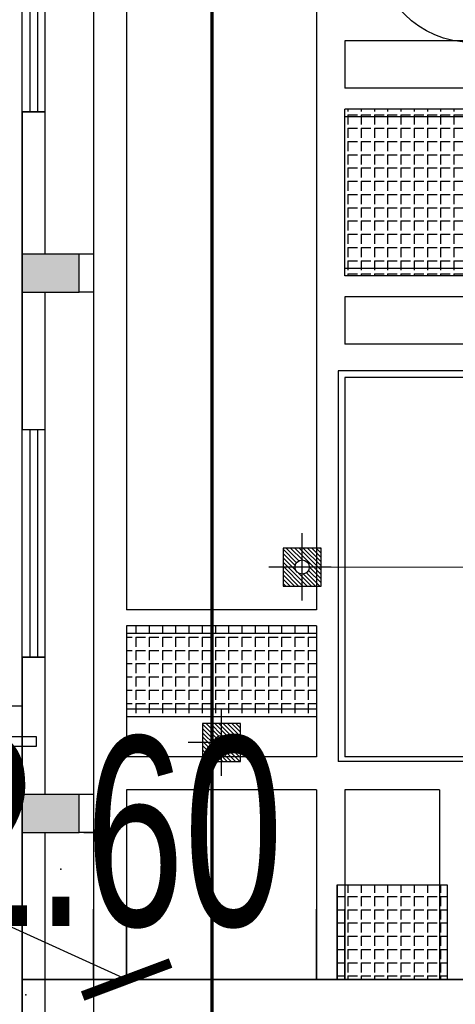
# Model space of a CAD drawing. Header units: millimetres. Extents: x 1371 to 38096, y 232 to 174236.
# Tile 46 of 84: x 19101.94 to 19106.53, y 87059.11 to 87069.5. Entities that reach past the tile are written whole.
import ezdxf
from ezdxf.enums import TextEntityAlignment as Align

# ---------------------------------------------------------------- set-up
doc = ezdxf.new("R2010")
doc.units = ezdxf.units.MM
doc.header["$LTSCALE"] = 10
for name, pattern in [('CENTER', [50.800000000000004, 31.75, -6.35, 6.35, -6.35]), ('CONTINOUS', [0]), ('DASHED', [0.75, 0.5, -0.25])]:
    doc.linetypes.add(name, pattern=pattern)
for name, color, linetype in [('00辅助-不打印', 241, 'Continuous'), ('0提标-单体内线', 31, 'Continuous'), ('0提标-单体编号-管线图', 2, 'Continuous'), ('0提标-坐标', 3, 'Continuous'), ('0提标-尺寸标注-平面 定位图', 3, 'Continuous'), ('0提标-管-雨水连管', 3, 'DASHED'), ('dx', 8, 'Continuous'), ('KZD', 1, 'Continuous'), ('LOCKUP', 7, 'Continuous'), ('LVTRY', 21, 'Continuous'), ('结-中线线', 5, 'CENTER'), ('结-细线', 7, 'Continuous')]:
    doc.layers.add(name, color=color, linetype=linetype)
doc.layers.add('02', color=1, linetype='CENTER', lineweight=5)
doc.styles.add('SMEDI', font='smsim1.shx', dxfattribs={"width": 0.75, "bigfont": 'smfs.shx'})
doc.styles.add('黑体', font='smsim.shx', dxfattribs={"width": 0.75, "bigfont": 'smfs.shx'})
doc.dimstyles.new('1-700', dxfattribs={"dimscale": 0.7, "dimtxt": 3, "dimasz": 1, "dimexe": 0.5, "dimexo": 0.5, "dimgap": 0, "dimtad": 1, "dimdsep": 46, "dimtxsty": 'SMEDI', "dimblk1": 'ARCHTICK', "dimblk2": 'ARCHTICK', "dimsah": 1, "dimcen": 0, "dimclrd": 7, "dimclre": 7, "dimclrt": 3, "dimazin": 0, "dimtfac": 1, "dimtix": 1, "dimtmove": 2, "dimatfit": 3, "dimldrblk": 'ARCHTICK', "dimfxl": 0, "dimtolj": 1, "dimtzin": 0, "dimarcsym": 0})
pattern_1 = [(2.197154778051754e-15, (-501.7121293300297, 20.98136594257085), (0, 0.1397), [0.1016, -0.0381]), (90, (-501.7121293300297, 20.98136594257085), (-0.1397, 8.554157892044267e-18), [0.1016, -0.0381])]

# ---------------------------------------------------------------- blocks, each defined once
blk = doc.blocks.new('*U325')
at = {"layer": 'dx', "ltscale": 0.3}
for p in [(19102.371406, 87060.540421, 32.6), (19102.371406, 87060.540421, 32.6), (19102.00361928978, 87059.213219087, 33.4)]:
    blk.add_point(p, dxfattribs=at)
at = {"layer": 'dx', "ltscale": 0.3, "style": '黑体', "width": 0.7}
blk.add_text('32.60', height=2, dxfattribs=at).set_placement((19102.37140599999, 87060.940421, 32.6), align=Align.MIDDLE)
blk = doc.blocks.new('A$C4B842C2A')
at = {"layer": '00辅助-不打印'}
blk.add_lwpolyline([(0.001027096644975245, 16250.00113034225), (52850.00102709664, 16250.00113034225), (52850.00102709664, 250.0018932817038), (0.001027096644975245, 250.0018932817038)], close=True, dxfattribs=at)
at = {"layer": 'LVTRY'}
blk.add_lwpolyline([(45689.39282927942, 100.0011303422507), (45789.39282927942, 100.0011303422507), (45789.39282927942, 400.0011303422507), (45689.39282927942, 400.0011303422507)], close=True, dxfattribs=at)
blk = doc.blocks.new('_ARCHTICK')
at = {"color": 0, "linetype": 'ByBlock', "const_width": 0.15}
blk.add_lwpolyline([(-0.5, -0.5), (0.5, 0.5)], dxfattribs=at)
blk = doc.blocks.new('*D140')
at = {"layer": '0提标-尺寸标注-平面 定位图', "color": 7, "lineweight": -2}
for p, q in [((19101.61592477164, 87059.37551317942), (19099.01926101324, 87059.37551317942)), ((19099.36926101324, 87059.37551317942), (19099.36926101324, 87005.27551047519)), ((19101.61592477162, 87005.27551047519), (19099.01926101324, 87005.27551047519))]:
    blk.add_line(p, q, dxfattribs=at)
at = {"layer": 'Defpoints', "color": 0}
for p in [(19101.96592477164, 87059.37551317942), (19099.36926101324, 87005.27551047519), (19101.96592477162, 87005.27551047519)]:
    blk.add_point(p, dxfattribs=at)
at = {"layer": '0提标-尺寸标注-平面 定位图', "color": 7, "lineweight": -2, "xscale": 0.7, "yscale": 0.7, "zscale": 0.7}
for p, rotation in [((19099.36926101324, 87059.37551317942), 90), ((19099.36926101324, 87005.27551047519), 270)]:
    blk.add_blockref('_ARCHTICK', p, dxfattribs=dict(at, rotation=rotation))
at = {"layer": '0提标-尺寸标注-平面 定位图', "color": 3, "insert": (19098.31926101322, 87035.79745283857), "char_height": 2.1, "attachment_point": 5, "rotation": 90, "style": 'SMEDI'}
blk.add_mtext('\\A1;54.1', dxfattribs=at)
blk = doc.blocks.new('*D139')
at = {"layer": '0提标-尺寸标注-平面 定位图', "color": 7, "lineweight": -2}
for p, q in [((19101.61592477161, 87107.62551047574), (19099.1187366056, 87107.62551047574)), ((19099.4687366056, 87107.62551047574), (19099.4687366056, 87059.37551317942)), ((19101.61592477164, 87059.37551317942), (19099.1187366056, 87059.37551317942))]:
    blk.add_line(p, q, dxfattribs=at)
at = {"layer": 'Defpoints', "color": 0}
for p in [(19101.96592477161, 87107.62551047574), (19099.4687366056, 87059.37551317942), (19101.96592477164, 87059.37551317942)]:
    blk.add_point(p, dxfattribs=at)
at = {"layer": '0提标-尺寸标注-平面 定位图', "color": 7, "lineweight": -2, "xscale": 0.7, "yscale": 0.7, "zscale": 0.7}
for p, rotation in [((19099.4687366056, 87107.62551047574), 90), ((19099.4687366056, 87059.37551317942), 270)]:
    blk.add_blockref('_ARCHTICK', p, dxfattribs=dict(at, rotation=rotation))
at = {"layer": '0提标-尺寸标注-平面 定位图', "color": 3, "insert": (19098.41873660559, 87083.50051182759), "char_height": 2.1, "attachment_point": 5, "rotation": 90, "style": 'SMEDI'}
blk.add_mtext('\\A1;48.25', dxfattribs=at)
blk = doc.blocks.new('A$C2FD411B5')
at = {"layer": '0提标-单体内线'}
for p, q in [((-54.10000000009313, 3.399999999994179), (-54.10000000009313, 12.54999999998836)), ((-54.10000000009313, 3.399999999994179), (-54.84313444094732, 3.399999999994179)), ((-54.10000000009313, 3.099999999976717), (-54.84313444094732, 3.099999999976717)), ((-54.10000000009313, 1.099999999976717), (-54.10000000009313, 3.099999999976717)), ((-54.10000000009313, 1.099999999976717), (-54.84313444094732, 1.099999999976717)), ((-54.10000000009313, 0.75), (-54.84313444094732, 0.75)), ((-54.10000000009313, 0), (-54.10000000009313, 0.75)), ((-53.60000000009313, 0), (-54.10000000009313, 0))]:
    blk.add_line(p, q, dxfattribs=at)
blk.add_lwpolyline([(-54.10000000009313, 0), (-54.84313444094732, 0)], dxfattribs=at)
at = {"layer": 'KZD'}
blk.add_lwpolyline([(-54.10000000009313, 16), (0, 16), (0, 0), (-54.10000000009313, 0)], close=True, dxfattribs=at)
blk = doc.blocks.new('$TCHSYS$WIN2D')
for p, q in [((-0.5, 0.5), (0.5, 0.5)), ((-0.5, 0.5), (-0.4999999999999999, -0.5)), ((0.5, 0.5), (0.4999999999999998, -0.5)), ((0.5, 0.1666666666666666), (-0.5, 0.1666666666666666)), ((0.5, -0.1666666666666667), (-0.5, -0.1666666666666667)), ((-0.4999999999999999, -0.5), (0.5, -0.5))]:
    blk.add_line(p, q)
blk = doc.blocks.new('A$C57FD7230')
at = {"layer": '02', "color": 5, "linetype": 'ByBlock', "lineweight": 5, "ltscale": 5}
blk.add_line((-2.328306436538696e-10, 934.7724131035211), (0, -7632.170022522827), dxfattribs=at)
blk = doc.blocks.new('预埋件M1')
at = {"layer": '结-细线', "ltscale": 30}
h = blk.add_hatch(dxfattribs=at)
h.set_pattern_fill('ANSI31', color=8, scale=10)
h.set_pattern_definition([(45, (0, 0), (-22.45064030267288, 22.45064030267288), [])])
h.paths.add_polyline_path([(16933.37224190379, 452.9344340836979), (16733.37224190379, 452.9344340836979), (16733.37224190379, 327.9344340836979, -0.414213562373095), (16808.37224190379, 252.9344340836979), (16933.37224190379, 252.9344340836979)])
h.paths.add_polyline_path([(16733.37224190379, 452.9344340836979), (16533.37224190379, 452.9344340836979), (16533.37224190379, 252.9344340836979), (16658.37224190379, 252.9344340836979, -0.4142135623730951), (16733.37224190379, 327.9344340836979)])
h.paths.add_polyline_path([(16733.37224190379, 177.9344340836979, -0.4142135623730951), (16658.37224190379, 252.9344340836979), (16533.37224190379, 252.9344340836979), (16533.37224190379, 52.93443408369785), (16733.37224190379, 52.93443408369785)])
h.paths.add_polyline_path([(16933.37224190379, 252.9344340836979), (16808.37224190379, 252.9344340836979, -0.4142135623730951), (16733.37224190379, 177.9344340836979), (16733.37224190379, 52.93443408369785), (16933.37224190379, 52.93443408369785)])
at = {"layer": '结-中线线', "ltscale": 25}
for p, q in [((16733.37224190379, 557.6007627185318), (16733.37224190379, -97.46581993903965)), ((17085.48215078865, 252.9344340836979), (16374.20041068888, 252.9344340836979))]:
    blk.add_line(p, q, dxfattribs=at)
at = {"layer": '结-细线', "color": 2, "ltscale": 30}
blk.add_lwpolyline([(16533.37224190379, 52.93443408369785), (16933.37224190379, 52.93443408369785), (16933.37224190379, 452.9344340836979), (16533.37224190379, 452.9344340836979)], close=True, dxfattribs=at)
at = {"layer": '结-细线', "ltscale": 30}
blk.add_circle((16733.37224190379, 252.9344340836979), 75, dxfattribs=at)
blk = doc.blocks.new('A$C586E4C5F')
at = {"layer": '0提标-单体内线'}
h = blk.add_hatch(dxfattribs=at)
h.set_pattern_fill('ANGLE', color=256, scale=0.02)
h.set_pattern_definition(pattern_1)
h.paths.add_polyline_path([(-10.07000000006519, 9.499999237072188), (-10.07000000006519, 5.899999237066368), (-11.82999999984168, 5.899999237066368), (-11.82999999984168, 9.499999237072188)])
h = blk.add_hatch(dxfattribs=at)
h.set_pattern_fill('ANGLE', color=256, scale=0.02)
h.set_pattern_definition(pattern_1)
h.paths.add_polyline_path([(-3.649999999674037, 6.979999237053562), (-2.649999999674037, 6.979999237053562), (-2.649999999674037, 5.819999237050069), (-3.649999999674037, 5.819999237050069)])
h = blk.add_hatch(dxfattribs=at)
h.set_pattern_fill('ANGLE', color=256, scale=0.02)
h.set_pattern_definition([(2.197154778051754e-15, (-502.2121293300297, 20.98136594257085), (0, 0.1397), [0.1016, -0.0381]), (90, (-502.2121293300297, 20.98136594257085), (-0.1397, 8.554157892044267e-18), [0.1016, -0.0381])])
h.paths.add_polyline_path([(-6.380000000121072, 5.599999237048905), (-5.420000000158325, 5.599999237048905), (-5.420000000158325, 3.599999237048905), (-6.380000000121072, 3.599999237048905)])
for points in [[(-10.30000000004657, 2.5), (-9.900000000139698, 2.5), (-9.900000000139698, 3.099999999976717), (-10.30000000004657, 3.099999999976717)], [(-4.599999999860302, 2.5), (-4.199999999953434, 2.5), (-4.199999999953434, 3.099999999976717), (-4.599999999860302, 3.099999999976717)]]:
    blk.add_hatch(color=256, dxfattribs=at).paths.add_polyline_path(points)
for p, q in [((-9.070000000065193, 13.46999923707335), (-9.070000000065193, 5.829999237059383)), ((-8.99999999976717, 13.39999923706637), (-8.99999999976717, 5.899999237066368)), ((-4.999999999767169, 13.39999923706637), (-4.999999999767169, 5.899999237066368)), ((-4.949999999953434, 13.46999923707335), (-4.949999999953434, 5.829999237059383)), ((-12.55000000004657, 9.499999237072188), (-12.55000000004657, 5.899999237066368)), ((-12.05000000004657, 9.499999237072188), (-12.05000000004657, 5.899999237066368)), ((-11.82999999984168, 9.499999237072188), (-11.82999999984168, 5.899999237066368)), ((-11.74999999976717, 9.499999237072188), (-11.74999999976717, 5.899999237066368)), ((-10.1500000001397, 9.499999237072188), (-10.1500000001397, 5.899999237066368)), ((-10.07000000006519, 9.499999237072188), (-10.07000000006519, 5.899999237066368)), ((-9.849999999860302, 9.499999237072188), (-9.849999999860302, 5.899999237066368)), ((-9.349999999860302, 9.499999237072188), (-9.349999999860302, 5.899999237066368)), ((-3.649999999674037, 6.979999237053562), (-2.649999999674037, 6.979999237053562)), ((-4.649999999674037, 6.899999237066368), (-4.649999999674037, 5.899999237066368)), ((-4.649999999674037, 6.899999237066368), (-2.649999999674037, 6.899999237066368)), ((-2.649999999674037, 6.899999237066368), (-2.649999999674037, 5.899999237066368)), ((-12.55000000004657, 5.899999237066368), (-12.05000000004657, 5.899999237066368)), ((-10.07000000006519, 5.899999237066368), (-11.82999999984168, 5.899999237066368)), ((-9.849999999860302, 5.899999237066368), (-9.349999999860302, 5.899999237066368)), ((-9.070000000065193, 5.829999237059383), (-4.949999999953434, 5.829999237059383)), ((-8.99999999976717, 5.899999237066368), (-4.999999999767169, 5.899999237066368)), ((-4.649999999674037, 5.899999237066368), (-2.649999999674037, 5.899999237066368)), ((-3.649999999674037, 5.819999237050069), (-2.649999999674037, 5.819999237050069)), ((-16.42500000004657, 5.599999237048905), (-6.550000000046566, 5.599999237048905)), ((-6.550000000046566, 5.599999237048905), (-6.550000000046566, 3.599999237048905)), ((-6.380000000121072, 5.599999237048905), (-6.380000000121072, 3.599999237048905)), ((-6.380000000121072, 5.599999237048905), (-5.420000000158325, 5.599999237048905)), ((-6.300000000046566, 5.599999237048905), (-6.300000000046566, 3.599999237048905)), ((-6.300000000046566, 5.599999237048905), (-4.999999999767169, 5.599999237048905)), ((-6.300000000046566, 5.599999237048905), (-5.499999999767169, 5.599999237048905)), ((-5.499999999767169, 5.599999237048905), (-5.499999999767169, 3.599999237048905)), ((-5.420000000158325, 5.599999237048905), (-5.420000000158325, 3.599999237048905)), ((-4.999999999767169, 5.599999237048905), (-4.999999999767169, 3.599999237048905)), ((-4.649999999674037, 5.599999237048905), (-4.649999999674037, 3.599999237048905)), ((-4.649999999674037, 5.599999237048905), (-2.649999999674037, 5.599999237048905)), ((-2.649999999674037, 5.599999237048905), (-2.649999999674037, 3.599999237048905)), ((-16.42500000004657, 3.599999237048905), (-6.550000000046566, 3.599999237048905)), ((-6.380000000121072, 3.599999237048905), (-5.420000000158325, 3.599999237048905)), ((-6.300000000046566, 3.599999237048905), (-4.999999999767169, 3.599999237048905)), ((-4.649999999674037, 3.599999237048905), (-2.649999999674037, 3.599999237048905)), ((-41.4000000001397, 3.249999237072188), (-2.649999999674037, 3.249999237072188)), ((-10.30000000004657, 3.249999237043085), (-10.30000000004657, 3.099999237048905)), ((-9.900000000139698, 3.249999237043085), (-9.900000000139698, 3.099999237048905)), ((-4.599999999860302, 3.249999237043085), (-4.599999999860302, 3.099999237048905)), ((-4.199999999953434, 3.149999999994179), (-4.199999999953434, 3.249999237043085)), ((-4.199999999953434, 3.249999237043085), (-4.199999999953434, 3.099999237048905)), ((-2.649999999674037, 3.249999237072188), (-2.150000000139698, 3.249999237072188)), ((-9.900000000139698, 3.099999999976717), (-10.30000000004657, 3.099999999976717)), ((-10.30000000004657, 3.099999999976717), (-10.30000000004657, 2.5)), ((-9.900000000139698, 2.5), (-9.900000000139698, 3.099999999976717)), ((-4.199999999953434, 3.099999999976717), (-4.599999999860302, 3.099999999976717)), ((-4.599999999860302, 3.099999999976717), (-4.599999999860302, 2.5)), ((-4.199999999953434, 2.5), (-4.199999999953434, 3.099999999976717)), ((-10.30000000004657, 2.739999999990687), (-11.80000000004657, 2.739999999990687)), ((-11.80000000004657, 2.739999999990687), (-11.80000000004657, 2.5)), ((-8.449999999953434, 2.739999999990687), (-9.900000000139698, 2.739999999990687)), ((-8.449999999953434, 2.5), (-8.449999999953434, 2.739999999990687)), ((-4.599999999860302, 2.739999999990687), (-6.050000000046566, 2.739999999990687)), ((-6.050000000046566, 2.739999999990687), (-6.050000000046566, 2.5)), ((-2.040000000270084, 2.739999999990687), (-4.199999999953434, 2.739999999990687)), ((-11.80000000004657, 2.5), (-10.30000000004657, 2.5)), ((-10.30000000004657, 2.5), (-9.900000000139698, 2.5)), ((-9.900000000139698, 2.5), (-8.449999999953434, 2.5)), ((-6.050000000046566, 2.5), (-4.599999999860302, 2.5)), ((-4.599999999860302, 2.5), (-4.199999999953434, 2.5)), ((-4.199999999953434, 2.5), (-2.040000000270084, 2.5)), ((-2.649999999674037, 2.499999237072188), (4.168666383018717, 2.499999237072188))]:
    blk.add_line(p, q, dxfattribs=at)
blk.add_lwpolyline([(-3.649999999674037, 6.979999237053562), (-2.649999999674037, 6.979999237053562), (-2.649999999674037, 5.819999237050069), (-3.649999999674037, 5.819999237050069)], close=True, dxfattribs=at)
for points, const_width in [([(-5.400000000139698, 5.899999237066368), (-5.400000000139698, 6.299999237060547), (-8.599999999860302, 6.299999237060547), (-8.599999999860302, 5.899999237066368)], 0.0003), ([(1.959999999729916, 4.499999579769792), (-50.65999999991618, 4.499999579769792)], 0.035)]:
    blk.add_lwpolyline(points, dxfattribs=dict(at, const_width=const_width))
at = {"layer": 'KZD'}
blk.add_lwpolyline([(-50.9000000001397, 17.34999938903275), (-50.9000000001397, 18.49999923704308), (-2.649999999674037, 18.49999923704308), (-2.649999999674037, 2.499999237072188), (-50.9000000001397, 2.5), (-50.9000000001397, 15.84999938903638)], dxfattribs=at)
at = {"layer": '0提标-单体内线', "yscale": 0.001, "zscale": 0.001}
for name, p, xscale in [('A$C57FD7230', (-6.999999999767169, 12.87999923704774), -0.001), ('预埋件M1', (-23.73337224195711, 5.197064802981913), 0.001), ('预埋件M1', (-21.88337224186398, 4.347064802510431), 0.001)]:
    blk.add_blockref(name, p, dxfattribs=dict(at, xscale=xscale))
at = {"layer": '0提标-单体内线', "xscale": 2.4, "yscale": 0.24, "zscale": -2.4, "rotation": 180}
for p in [(-13.00000000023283, 2.619999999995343), (-7.250000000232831, 2.619999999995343)]:
    blk.add_blockref('$TCHSYS$WIN2D', p, dxfattribs=at)
blk = doc.blocks.new('*U324')
at = {"layer": '0提标-单体编号-管线图', "ltscale": 0.3}
blk.add_circle((19106.70481072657, 87070.25967372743), 1, dxfattribs=at)
at = {"layer": '0提标-管-雨水连管', "color": 7, "linetype": 'CONTINOUS', "ltscale": 0.3}
blk.add_lwpolyline([(19101.22592481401, 87061.5170917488), (19101.96592481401, 87061.5170917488), (19101.96592481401, 87062.25709174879), (19101.22592481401, 87062.25709174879)], close=True, dxfattribs=at)
at = {"ltscale": 0.3, "rotation": 270}
for name, p in [('A$C586E4C5F', (19099.46592553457, 87056.7255104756)), ('A$C2FD411B5', (19101.96592477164, 87005.27551047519))]:
    blk.add_blockref(name, p, dxfattribs=at)
at = {"layer": '00辅助-不打印', "ltscale": 0.3, "xscale": 0.001, "yscale": 0.001, "zscale": 0.001, "rotation": 270}
blk.add_blockref('A$C4B842C2A', (19101.71592364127, 87107.62551150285), dxfattribs=at)
at = {"layer": '0提标-尺寸标注-平面 定位图'}
dim = blk.add_linear_dim(base=(19099.4687366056, 87059.37551317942), p1=(19101.96592477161, 87107.62551047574), p2=(19101.96592477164, 87059.37551317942), angle=90, dimstyle='1-700', dxfattribs=at)
dim.commit()
dim.dimension.update_dxf_attribs({"geometry": '*D139', "text_midpoint": (19098.41873660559, 87083.50051182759)})
dim = blk.add_linear_dim(base=(19099.36926101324, 87005.27551047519), p1=(19101.96592477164, 87059.37551317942), p2=(19101.96592477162, 87005.27551047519), angle=90, dimstyle='1-700', dxfattribs=at)
dim.commit()
dim.dimension.update_dxf_attribs({"geometry": '*D140', "text_midpoint": (19098.31926101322, 87035.79745283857), "dimtype": 160})
at = {"layer": '0提标-坐标'}
blk.add_leader([(19103.06592477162, 87059.37551047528), (19085.95521930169, 87067.1376962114)], dimstyle='1-700', dxfattribs=at)
blk = doc.blocks.new('*U327')
at = {"layer": 'LOCKUP', "ltscale": 0.3}
for name in ['*U324', '*U325']:
    blk.add_blockref(name, (0, 0), dxfattribs=at)

msp = doc.modelspace()

# ---------------------------------------------------------------- block references
at = {"layer": 'LOCKUP', "ltscale": 0.3}
msp.add_blockref('*U327', (0, 0), dxfattribs=at)

doc.saveas('drawing.dxf')
